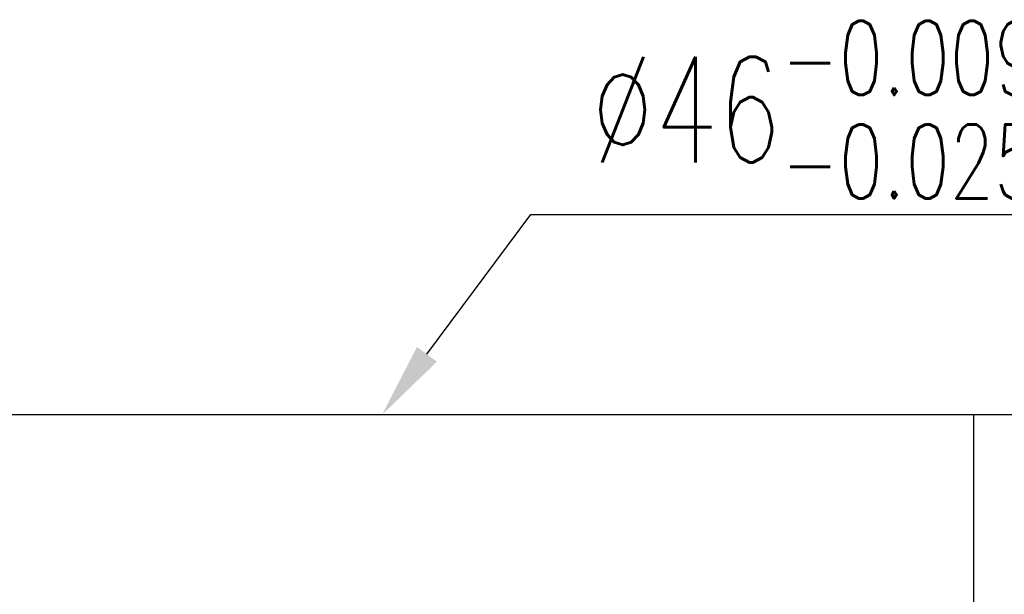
# Model space of a CAD drawing. Extents: x 607 to 849, y 44 to 162.
# Tile 43 of 44: x 759 to 798, y 119 to 142. Entities that reach past the tile are written whole.
import ezdxf
from ezdxf import colors
from ezdxf.entities.mleader import LeaderData, LeaderLine
from ezdxf.math import Vec2, Vec3

# ---------------------------------------------------------------- set-up
doc = ezdxf.new("R2010")
doc.units = 0
doc.header["$MEASUREMENT"] = 0
doc.layers.add('DIM', color=4, linetype='CONTINUOUS')
doc.layers.add('OUT', color=3, linetype='CONTINUOUS')
doc.styles.add('DIM-7', font='SIMPLEX.shx', dxfattribs={"width": 0.7, "bigfont": 'chineset.shx'})

msp = doc.modelspace()

# ---------------------------------------------------------------- linework, layer by layer
at = {"layer": 'OUT', "color": 7, "ltscale": 5}
msp.add_line((830.83, 126.047), (756.83, 126.047), dxfattribs=at)
at = {"layer": 'OUT', "color": 0, "ltscale": 5}
msp.add_line((796.83, 80.047), (796.83, 126.047), dxfattribs=at)

# ---------------------------------------------------------------- leaders
at = {"layer": 'DIM', "color": 7}
ml = msp.add_multileader_mtext('Standard', dxfattribs=at)
ml.set_content('\\A1;{\\C7;%%C46\\H0.7x;\\S-0.009^ -0.025;\\H1.42857x; }', color=4, style='DIM-7')
ml.set_leader_properties()
ml.build(insert=Vec2(0, 0))
ml.multileader.update_dxf_attribs({"text_left_attachment_type": 5, "text_right_attachment_type": 5, "dogleg_length": 0, "arrow_head_size": 3, "scale": 1.2})
ctx = ml.context
ctx.base_point, ctx.scale, ctx.char_height, ctx.arrow_head_size, ctx.landing_gap_size, ctx.plane_origin = Vec3(779.213, 134.018), 1.2, 4.2, 3, 2.4, Vec3(810.649, 130.667)
ctx.left_attachment, ctx.right_attachment = 5, 5
notes = []
notes.append((ctx, [(1, (1, 1, 0), (779.213, 134.018), (1, 0), 0, [(0, [(773.297, 126.047)], 0, [])])]))
ctx.mtext.insert, ctx.mtext.flow_direction = Vec3(781.613, 141.718), 5
for ctx, leaders in notes:
    for number, flags, end, landing, length, lines in leaders:
        leader = LeaderData()
        leader.index, (leader.has_last_leader_line, leader.has_dogleg_vector, leader.attachment_direction) = number, flags
        leader.last_leader_point, leader.dogleg_vector, leader.dogleg_length = Vec3(end), Vec3(landing), length
        for number, points, colour, breaks in lines:
            line = LeaderLine()
            line.index, line.vertices, line.color, line.breaks = number, Vec3.list(points), colors.encode_raw_color(colour), breaks
            leader.lines.append(line)
        ctx.leaders.append(leader)

doc.saveas('drawing.dxf')
